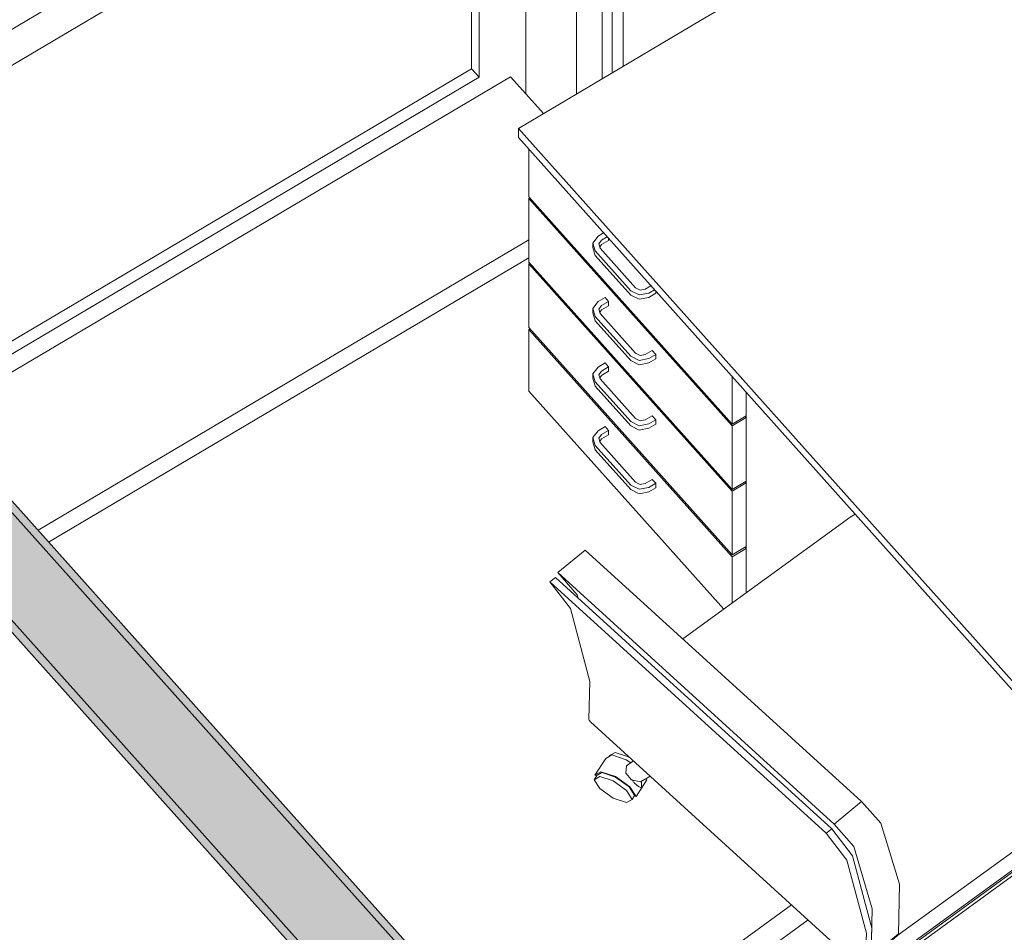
# Model space of a CAD drawing. Header units: millimetres. Extents: x -36631 to 27388, y -24993 to 6945.
# Tile 86 of 256: x -9561 to -8351, y -19300 to -18178. Entities that reach past the tile are written whole.
import ezdxf

# ---------------------------------------------------------------- set-up
doc = ezdxf.new("R2010")
doc.units = ezdxf.units.MM
doc.header["$MEASUREMENT"] = 0
for name, color, linetype in [('12_FAÇ_Façana', 7, 'Continuous'), ('Nuevo_09_EI_Mobiliari general', 7, 'Continuous'), ('Ventanas Archicad', 7, 'Continuous')]:
    doc.layers.add(name, color=color, linetype=linetype)
for name, color, linetype, lineweight, true_color in [('12_FAÇ_Façana_Pluma_Nº__102', 7, 'Continuous', 5, 0xcccccc), ('12_FAÇ_Façana_Pluma_Nº__174', 7, 'Continuous', 13, 0xe4ad2c), ('12_FAÇ_Façana_Pluma_Nº__176', 7, 'Continuous', 15, 0x93a0c6)]:
    doc.layers.add(name, color=color, linetype=linetype, lineweight=lineweight, true_color=true_color)
for name, color, linetype, lineweight in [('12_FAÇ_Façana_Pluma_Nº__2', 8, 'Continuous', 5), ('12_FAÇ_Façana_Pluma_Nº__47', 7, 'Continuous', 20), ('12_FAÇ_Façana_Pluma_Nº__7', 7, 'Continuous', 5), ('Nuevo_09_EI_Mobiliari general_Pluma_Nº__1', 7, 'Continuous', 5), ('Ventanas Archicad_Pluma_Nº__1', 7, 'Continuous', 5), ('Ventanas Archicad_Pluma_Nº__47', 7, 'Continuous', 20)]:
    doc.layers.add(name, color=color, linetype=linetype, lineweight=lineweight)
pattern_1 = [(45, (0, 0), (-21.213203, 21.213203), []), (135, (0, 0), (21.213203, 21.213203), [])]
pattern_2 = [(45, (0, 0), (-21.213203, 21.213203), [])]

# ---------------------------------------------------------------- blocks, each defined once
blk = doc.blocks.new('Elem Sección_106_1')
at = {"layer": '12_FAÇ_Façana_Pluma_Nº__102', "linetype": 'Continuous', "lineweight": 0, "true_color": 0xe5e5e5}
blk.add_hatch(color=254, dxfattribs=at).paths.add_polyline_path([(-9032.3, -17440.2), (-8988.6, -17489.1), (-8984.3, -17486.5), (-8953.1, -17521.5), (-8957.4, -17524), (-8938.7, -17545), (-8925.2, -17537), (-8971.6, -17485), (-8628.3, -17281.7), (-8581.9, -17333.7), (-8573.9, -17329), (-8667.5, -17224.2)])
at = {"layer": '12_FAÇ_Façana_Pluma_Nº__174', "linetype": 'Continuous', "lineweight": 13, "true_color": 0xe4ad2c}
h = blk.add_hatch(dxfattribs=at)
h.set_pattern_fill('SATE_Aislamiento_0001', color=42, style=0, pattern_type=2)
h.set_pattern_definition(pattern_1)
h.paths.add_polyline_path([(-8581.9, -17333.7), (-8519.5, -17403.5), (-8511.5, -17398.8), (-8573.9, -17329)])
h = blk.add_hatch(dxfattribs=at)
h.set_pattern_fill('SATE_Aislamiento_0001', color=42, style=0, pattern_type=2)
h.set_pattern_definition(pattern_1)
h.paths.add_polyline_path([(-8938.7, -17545), (-8876.2, -17614.8), (-8862.8, -17606.8), (-8925.2, -17537)])
at = {"layer": '12_FAÇ_Façana_Pluma_Nº__176', "linetype": 'Continuous', "lineweight": 0, "true_color": 0x495063}
for points in [[(-8488.3, -17438.4), (-8475.8, -17452.4), (-8467.8, -17447.7), (-8480.3, -17433.7)], [(-8845, -17649.7), (-8832.5, -17663.7), (-8819.1, -17655.7), (-8831.5, -17641.7)]]:
    blk.add_hatch(color=251, dxfattribs=at).paths.add_polyline_path(points)
at = {"layer": '12_FAÇ_Façana_Pluma_Nº__2', "linetype": 'Continuous', "lineweight": 5}
h = blk.add_hatch(dxfattribs=at)
h.set_pattern_fill('Ceramic_0001', color=8, style=0, pattern_type=2)
h.set_pattern_definition(pattern_2)
h.paths.add_polyline_path([(-8519.5, -17403.5), (-8488.3, -17438.4), (-8480.3, -17433.7), (-8511.5, -17398.8)])
h = blk.add_hatch(dxfattribs=at)
h.set_pattern_fill('Ceramic_0001', color=8, style=0, pattern_type=2)
h.set_pattern_definition(pattern_2)
h.paths.add_polyline_path([(-8876.2, -17614.8), (-8845, -17649.7), (-8831.5, -17641.7), (-8862.8, -17606.8)])
at = {"layer": '12_FAÇ_Façana_Pluma_Nº__47', "color": 7, "linetype": 'Continuous', "lineweight": 20}
for p, q in [((-9032.3, -17488.3), (-9032.3, -17440.2)), ((-8467.8, -17447.7), (-8467.8, -17461.3)), ((-8938.7, -18269.5), (-8938.7, -17545)), ((-8876.2, -18269.8), (-8876.2, -17614.8)), ((-8845, -18251.3), (-8845, -17649.7)), ((-8819.1, -18236), (-8819.1, -17655.7)), ((-8832.5, -17663.7), (-8832.5, -18243.9))]:
    blk.add_line(p, q, dxfattribs=at)
at = {"layer": '12_FAÇ_Façana_Pluma_Nº__7', "color": 7, "linetype": 'Continuous', "lineweight": 5}
for p, q in [((-8667.5, -17224.2), (-9032.3, -17440.2)), ((-8573.9, -17329), (-8581.9, -17333.7)), ((-8511.5, -17398.8), (-8519.5, -17403.5)), ((-8480.3, -17433.7), (-8488.3, -17438.4)), ((-9032.3, -17440.2), (-8988.6, -17489.1)), ((-8467.8, -17447.7), (-8475.8, -17452.4)), ((-8984.3, -17486.5), (-8988.6, -17489.1)), ((-8984.3, -17486.5), (-8953.1, -17521.5)), ((-8953.1, -17521.5), (-8957.4, -17524)), ((-8925.2, -17537), (-8938.7, -17545)), ((-8862.8, -17606.8), (-8876.2, -17614.8)), ((-8831.5, -17641.7), (-8845, -17649.7)), ((-8819.1, -17655.7), (-8832.5, -17663.7))]:
    blk.add_line(p, q, dxfattribs=at)
at = {"layer": '12_FAÇ_Façana_Pluma_Nº__7', "color": 7, "linetype": 'Continuous', "lineweight": 5, "flags": 128}
for points in [[(-8667.5, -17224.2), (-8623.9, -17273.1), (-8592.6, -17308), (-8573.9, -17329), (-8511.5, -17398.8), (-8480.3, -17433.7), (-8467.8, -17447.7)], [(-8957.4, -17524), (-8938.7, -17545), (-8876.2, -17614.8), (-8845, -17649.7), (-8832.5, -17663.7)]]:
    blk.add_lwpolyline(points, dxfattribs=at)
blk = doc.blocks.new('Elem Sección_108_1')
at = {"layer": '12_FAÇ_Façana_Pluma_Nº__47', "color": 7, "linetype": 'Continuous', "lineweight": 20}
blk.add_line((-9525, -18820.5), (-8935, -18471), dxfattribs=at)
blk = doc.blocks.new('Elem Sección_109_1')
at = {"layer": 'Ventanas Archicad_Pluma_Nº__1', "color": 7, "linetype": 'Continuous', "lineweight": 5}
for p, q in [((-8996, -17850), (-9858.1, -18360.6)), ((-9858.1, -18404.9), (-8996, -17894.4)), ((-9005.4, -18238.7), (-9005.4, -17899.9)), ((-8996, -17894.4), (-8996, -18249.2)), ((-9685.1, -18641.3), (-9005.4, -18238.7)), ((-8996, -18249.2), (-9005.4, -18238.7)), ((-8996, -18249.2), (-9675.8, -18651.8)), ((-9662.8, -18666.3), (-8957.4, -18248.5))]:
    blk.add_line(p, q, dxfattribs=at)
at = {"layer": 'Ventanas Archicad_Pluma_Nº__47', "color": 7, "linetype": 'Continuous', "lineweight": 20}
for p, q in [((-8957.4, -18248.5), (-8938.7, -18269.5)), ((-8938.7, -18269.5), (-8916.9, -18293.9)), ((-8935, -18448.9), (-9538, -18806))]:
    blk.add_line(p, q, dxfattribs=at)
blk = doc.blocks.new('Elem Sección_124_1')
at = {"layer": '12_FAÇ_Façana_Pluma_Nº__102', "linetype": 'Continuous', "lineweight": 0, "true_color": 0xe5e5e5}
blk.add_hatch(color=254, dxfattribs=at).paths.add_polyline_path([(-10076.1, -18218.5), (-10153.3, -18264.3), (-10047.2, -18383), (-8343.1, -20289.9), (-8336.9, -20296.9), (-8259.6, -20251.1), (-9970, -18337.3)])
at = {"layer": '12_FAÇ_Façana_Pluma_Nº__176', "linetype": 'Continuous', "lineweight": 0, "true_color": 0x495063}
for points in [[(-9961.4, -18332.2), (-9970, -18337.3), (-8259.6, -20251.1), (-8203.5, -20314), (-8194.9, -20308.9)], [(-10055.8, -18388.1), (-8351.7, -20295), (-8343.1, -20289.9), (-10047.2, -18383)]]:
    blk.add_hatch(color=251, dxfattribs=at).paths.add_polyline_path(points)
at = {"layer": '12_FAÇ_Façana_Pluma_Nº__7', "color": 7, "linetype": 'Continuous', "lineweight": 5}
for p, q in [((-9961.4, -18332.2), (-8194.9, -20308.9)), ((-10055.8, -18388.1), (-8351.7, -20295))]:
    blk.add_line(p, q, dxfattribs=at)
at = {"layer": '12_FAÇ_Façana_Pluma_Nº__7', "color": 7, "linetype": 'Continuous', "lineweight": 5, "flags": 128}
for points in [[(-10076.1, -18218.5), (-10013.7, -18288.4), (-9982.4, -18323.3), (-9970, -18337.3), (-8259.6, -20251.1), (-8203.5, -20314)], [(-10153.3, -18264.3), (-10090.9, -18334.1), (-10059.7, -18369.1), (-10047.2, -18383), (-8343.1, -20289.9), (-8336.9, -20296.9)]]:
    blk.add_lwpolyline(points, dxfattribs=at)
blk = doc.blocks.new('Elem Sección_152_1')
at = {"layer": 'Nuevo_09_EI_Mobiliari general_Pluma_Nº__1', "color": 7, "linetype": 'Continuous', "lineweight": 5}
for p, q in [((-8721.9, -18178.4), (-8378.7, -17975.1)), ((-8947.8, -18312.2), (-8721.9, -18178.4)), ((-7287.8, -20169.8), (-8947.8, -18312.2)), ((-8947.8, -18323.3), (-8947.8, -18312.2)), ((-7287.8, -20180.9), (-8947.8, -18323.3)), ((-8935, -18396.1), (-8935, -18337.7)), ((-8685.3, -18675.5), (-8935, -18396.1)), ((-8935, -18398.3), (-8933.7, -18397.5)), ((-8685.3, -18677.7), (-8935, -18398.3)), ((-8935, -18476.5), (-8935, -18398.3)), ((-8856.3, -18453.1), (-8849.9, -18444.6)), ((-8849.9, -18444.6), (-8843, -18440.6)), ((-8845.5, -18449.5), (-8848.9, -18454)), ((-8838.7, -18445.5), (-8845.5, -18449.5)), ((-8837, -18449.8), (-8845.5, -18454.8)), ((-8837, -18449.8), (-8837, -18447.4)), ((-8853.4, -18462.7), (-8856.3, -18453.1)), ((-8856.3, -18458.4), (-8856.3, -18453.1)), ((-8853.4, -18468.1), (-8856.3, -18458.4)), ((-8848.9, -18454), (-8847.4, -18459.2)), ((-8845.5, -18454.8), (-8847.8, -18457.9)), ((-8847.4, -18459.2), (-8803.7, -18508.1)), ((-8809.7, -18511.6), (-8853.4, -18462.7)), ((-8809.7, -18517), (-8853.4, -18468.1)), ((-8685.3, -18755.8), (-8935, -18476.5)), ((-8935, -18478.7), (-8933.7, -18477.9)), ((-8685.3, -18758.1), (-8935, -18478.7)), ((-8935, -18556.8), (-8935, -18478.7)), ((-8803.7, -18508.1), (-8798.2, -18510.8)), ((-8798.2, -18510.8), (-8791.9, -18509.6)), ((-8791.9, -18509.6), (-8785, -18505.5)), ((-8780.6, -18510.4), (-8787.5, -18514.5)), ((-8849.9, -18525), (-8841.3, -18519.9)), ((-8841.3, -18519.9), (-8837, -18524.8)), ((-8799.3, -18516.8), (-8809.7, -18511.6)), ((-8799.3, -18522.1), (-8809.7, -18517)), ((-8787.5, -18514.5), (-8799.3, -18516.8)), ((-8787.5, -18519.8), (-8799.3, -18522.1)), ((-8778.9, -18514.7), (-8787.5, -18519.8)), ((-8778.9, -18514.7), (-8778.9, -18512.3)), ((-8856.3, -18533.5), (-8849.9, -18525)), ((-8853.4, -18543.1), (-8856.3, -18533.5)), ((-8856.3, -18538.8), (-8856.3, -18533.5)), ((-8845.5, -18529.9), (-8848.9, -18534.4)), ((-8848.9, -18534.4), (-8847.4, -18539.6)), ((-8837, -18524.8), (-8845.5, -18529.9)), ((-8837, -18530.1), (-8845.5, -18535.2)), ((-8837, -18530.1), (-8837, -18524.8)), ((-8853.4, -18548.4), (-8856.3, -18538.8)), ((-8809.7, -18592), (-8853.4, -18543.1)), ((-8845.5, -18535.2), (-8847.8, -18538.2)), ((-8847.4, -18539.6), (-8803.7, -18588.5)), ((-8685.3, -18836.2), (-8935, -18556.8)), ((-8935, -18559.1), (-8933.7, -18558.3)), ((-8809.7, -18597.3), (-8853.4, -18548.4)), ((-8685.3, -18838.5), (-8935, -18559.1)), ((-8935, -18635), (-8935, -18559.1)), ((-8799.3, -18597.2), (-8809.7, -18592)), ((-8803.7, -18588.5), (-8798.2, -18591.2)), ((-8787.5, -18594.9), (-8799.3, -18597.2)), ((-8798.2, -18591.2), (-8791.9, -18590)), ((-8791.9, -18590), (-8783.3, -18584.9)), ((-8778.9, -18589.8), (-8787.5, -18594.9)), ((-8778.9, -18595.1), (-8787.5, -18600.2)), ((-8783.3, -18584.9), (-8778.9, -18589.8)), ((-8778.9, -18595.1), (-8778.9, -18589.8)), ((-8856.3, -18613.9), (-8849.9, -18605.4)), ((-8849.9, -18605.4), (-8841.3, -18600.3)), ((-8837, -18605.2), (-8845.5, -18610.3)), ((-8841.3, -18600.3), (-8837, -18605.2)), ((-8837, -18610.5), (-8837, -18605.2)), ((-8799.3, -18602.5), (-8809.7, -18597.3)), ((-8787.5, -18600.2), (-8799.3, -18602.5)), ((-8853.4, -18623.5), (-8856.3, -18613.9)), ((-8856.3, -18619.2), (-8856.3, -18613.9)), ((-8853.4, -18628.8), (-8856.3, -18619.2)), ((-8845.5, -18610.3), (-8848.9, -18614.8)), ((-8848.9, -18614.8), (-8847.4, -18620)), ((-8845.5, -18615.6), (-8847.8, -18618.6)), ((-8837, -18610.5), (-8845.5, -18615.6)), ((-8685.3, -18675.5), (-8685.3, -18617.1)), ((-8809.7, -18672.4), (-8853.4, -18623.5)), ((-8809.7, -18677.7), (-8853.4, -18628.8)), ((-8847.4, -18620), (-8803.7, -18668.8)), ((-8695.4, -18903), (-8935, -18635)), ((-8668.1, -18665.3), (-8668.1, -18636.3)), ((-8791.9, -18670.4), (-8783.3, -18665.3)), ((-8783.3, -18665.3), (-8778.9, -18670.2)), ((-8668.1, -18665.3), (-8685.3, -18675.5)), ((-8668.1, -18667.5), (-8685.3, -18677.7)), ((-8669.4, -18666.1), (-8668.1, -18667.5)), ((-8668.1, -18667.5), (-8668.1, -18665.3)), ((-8668.1, -18745.7), (-8668.1, -18667.5)), ((-8849.9, -18683.6), (-8841.3, -18678.5)), ((-8841.3, -18678.5), (-8837, -18683.4)), ((-8799.3, -18677.6), (-8809.7, -18672.4)), ((-8799.3, -18682.9), (-8809.7, -18677.7)), ((-8803.7, -18668.8), (-8798.2, -18671.6)), ((-8787.5, -18675.3), (-8799.3, -18677.6)), ((-8798.2, -18671.6), (-8791.9, -18670.4)), ((-8778.9, -18670.2), (-8787.5, -18675.3)), ((-8778.9, -18675.5), (-8787.5, -18680.6)), ((-8778.9, -18675.5), (-8778.9, -18670.2)), ((-8685.3, -18755.8), (-8685.3, -18677.7)), ((-8856.3, -18692), (-8849.9, -18683.6)), ((-8845.5, -18688.5), (-8848.9, -18693)), ((-8837, -18683.4), (-8845.5, -18688.5)), ((-8837, -18688.7), (-8845.5, -18693.8)), ((-8837, -18688.7), (-8837, -18683.4)), ((-8787.5, -18680.6), (-8799.3, -18682.9)), ((-8853.4, -18701.7), (-8856.3, -18692)), ((-8856.3, -18697.4), (-8856.3, -18692)), ((-8853.4, -18707), (-8856.3, -18697.4)), ((-8809.7, -18750.6), (-8853.4, -18701.7)), ((-8848.9, -18693), (-8847.4, -18698.1)), ((-8845.5, -18693.8), (-8847.8, -18696.8)), ((-8847.4, -18698.1), (-8803.7, -18747)), ((-8809.7, -18755.9), (-8853.4, -18707)), ((-8799.3, -18755.7), (-8809.7, -18750.6)), ((-8803.7, -18747), (-8798.2, -18749.8)), ((-8798.2, -18749.8), (-8791.9, -18748.5)), ((-8791.9, -18748.5), (-8783.3, -18743.5)), ((-8778.9, -18748.3), (-8787.5, -18753.4)), ((-8783.3, -18743.5), (-8778.9, -18748.3)), ((-8778.9, -18753.7), (-8778.9, -18748.3)), ((-8668.1, -18745.7), (-8685.3, -18755.8)), ((-8668.1, -18747.9), (-8685.3, -18758.1)), ((-8669.4, -18746.4), (-8668.1, -18747.9)), ((-8668.1, -18883.2), (-8668.1, -18745.7)), ((-8799.3, -18761.1), (-8809.7, -18755.9)), ((-8787.5, -18753.4), (-8799.3, -18755.7)), ((-8787.5, -18758.7), (-8799.3, -18761.1)), ((-8778.9, -18753.7), (-8787.5, -18758.7)), ((-8685.3, -18836.2), (-8685.3, -18758.1)), ((-8668.1, -18826.1), (-8685.3, -18836.2)), ((-8668.1, -18828.3), (-8685.3, -18838.5)), ((-8669.4, -18826.8), (-8668.1, -18828.3)), ((-8685.3, -18895.6), (-8685.3, -18838.5))]:
    blk.add_line(p, q, dxfattribs=at)
blk = doc.blocks.new('Elem Sección_153_1')
at = {"layer": 'Nuevo_09_EI_Mobiliari general_Pluma_Nº__1', "color": 7, "linetype": 'Continuous', "lineweight": 5}
for p, q in [((-8540.1, -18790), (-8534.1, -18786.3)), ((-8745.7, -18939.6), (-8544.9, -18793.5)), ((-8544.9, -18793.5), (-8540.1, -18790)), ((-8899.3, -18857.9), (-8865.8, -18830.3)), ((-8526.2, -19139.6), (-8865.8, -18830.3)), ((-8875.5, -18885.3), (-8899.3, -18857.9)), ((-8559.7, -19167.2), (-8899.3, -18857.9)), ((-8909, -18869.3), (-8902.2, -18863.9)), ((-8883.7, -18902.3), (-8909, -18869.3)), ((-8569.4, -19178.5), (-8909, -18869.3)), ((-8562.5, -19173.2), (-8902.2, -18863.9)), ((-8874.3, -18889.3), (-8875.5, -18885.3)), ((-8859.8, -18991.9), (-8883.7, -18902.3)), ((-8861.4, -19038), (-8859.8, -18991.9)), ((-8860.9, -19039.6), (-8861.4, -19038)), ((-8859.3, -19041.3), (-8860.9, -19039.6)), ((-8519.6, -19350.6), (-8859.3, -19041.3)), ((-8828.9, -19079), (-8835.7, -19083)), ((-8812.4, -19084.4), (-8828.9, -19079)), ((-8840.5, -19086.4), (-8853.8, -19107.1)), ((-8833.1, -19082.1), (-8840.5, -19086.4)), ((-8835.7, -19083), (-8836.4, -19084)), ((-8815.2, -19088), (-8833.1, -19082.1)), ((-8809.8, -19091.8), (-8815.2, -19088)), ((-8815.1, -19095.5), (-8806.4, -19089.5)), ((-8810.2, -19086), (-8812.4, -19084.4)), ((-8846.4, -19102.8), (-8853.8, -19107.1)), ((-8828.5, -19108.7), (-8846.4, -19102.8)), ((-8815.1, -19095.5), (-8815.7, -19104.5)), ((-8851.3, -19107.3), (-8854.7, -19112.6)), ((-8847.9, -19108.6), (-8854.7, -19112.6)), ((-8854.7, -19112.6), (-8847.9, -19123.6)), ((-8853.8, -19107.1), (-8852.4, -19107.9)), ((-8852.4, -19107.9), (-8845.4, -19103.8)), ((-8831.4, -19114), (-8847.9, -19108.6)), ((-8845.4, -19103.8), (-8828.5, -19109.4)), ((-8814.9, -19125.7), (-8831.4, -19114)), ((-8810.7, -19121.4), (-8828.5, -19108.7)), ((-8828.5, -19109.4), (-8811.7, -19121.3)), ((-8815.7, -19104.5), (-8808.6, -19112.7)), ((-8808.6, -19112.7), (-8797.9, -19115.3)), ((-8807.9, -19112.9), (-8806.9, -19114.5)), ((-8806.4, -19115.2), (-8805.3, -19117)), ((-8789.9, -19112.6), (-8803.2, -19133.4)), ((-8797.9, -19115.3), (-8789.8, -19110.7)), ((-8796.6, -19123), (-8796.3, -19114.8)), ((-8796.3, -19114.8), (-8796.3, -19114.4)), ((-8789.9, -19112.6), (-8790.8, -19111.3)), ((-8789.8, -19110.7), (-8785.9, -19108.1)), ((-8847.9, -19123.6), (-8831.4, -19135.3)), ((-8808, -19136.8), (-8814.9, -19125.7)), ((-8811.7, -19121.3), (-8804.7, -19132.6)), ((-8803.2, -19133.4), (-8810.7, -19121.4)), ((-8805.3, -19117), (-8800.3, -19121.1)), ((-8800.3, -19121.1), (-8796.6, -19123)), ((-8479.7, -19302.5), (-8233.1, -19123.1)), ((-8831.4, -19135.3), (-8814.9, -19140.8)), ((-8814.9, -19140.8), (-8808, -19136.8)), ((-8805, -19132.1), (-8808, -19136.8)), ((-8804.7, -19132.6), (-8803.2, -19133.4)), ((-8559.7, -19167.2), (-8526.2, -19139.6)), ((-8526.2, -19139.6), (-8502.5, -19166.2)), ((-8494.7, -19338.2), (-8219.7, -19138.1)), ((-8221.1, -19136.5), (-8494.6, -19335.5)), ((-8217.3, -19140.8), (-8494.7, -19342.7)), ((-8569.4, -19178.5), (-8562.5, -19173.2)), ((-8562.5, -19173.2), (-8537.2, -19206.1)), ((-8535.8, -19194.6), (-8559.7, -19167.2)), ((-8502.5, -19166.2), (-8479.4, -19241.2)), ((-8544, -19211.6), (-8569.4, -19178.5)), ((-8512.9, -19271.5), (-8535.8, -19194.6)), ((-8283.4, -19197.2), (-8295.2, -19197.5)), ((-8280.9, -19203.7), (-8283.4, -19197.2)), ((-8226.4, -19205.6), (-8283.4, -19197.2)), ((-8520.2, -19301.1), (-8544, -19211.6)), ((-8537.2, -19206.1), (-8513.5, -19295)), ((-8280, -19213.7), (-8280.9, -19203.7)), ((-8221.5, -19212.5), (-8226.4, -19205.6)), ((-8200.9, -19233.1), (-8226.4, -19205.6)), ((-8283.9, -19221.9), (-8330.4, -19223.1)), ((-8238.3, -19228.6), (-8283.9, -19221.9)), ((-8229.9, -19228.8), (-8223, -19222.1)), ((-8223, -19222.1), (-8221.5, -19212.5)), ((-8238.3, -19228.6), (-8229.9, -19228.8)), ((-8217.1, -19251.5), (-8238.3, -19228.6)), ((-8201.8, -19232.1), (-8191.4, -19230.1)), ((-8195.1, -19240.9), (-8200.9, -19233.1)), ((-8198.6, -19236.2), (-8190.3, -19234.6)), ((-8191.4, -19230.1), (-8173.3, -19232.8)), ((-8190.3, -19234.6), (-8170.7, -19237.5)), ((-8173.3, -19232.8), (-8165.8, -19240.1)), ((-8479.4, -19241.2), (-8480.8, -19302.1)), ((-8197.5, -19249.5), (-8195.1, -19240.9)), ((-8170.7, -19237.5), (-8162.6, -19245.4)), ((-8165.3, -19242.8), (-8165.8, -19240.1)), ((-8157.3, -19270.5), (-8162.6, -19245.4)), ((-8217.1, -19251.5), (-8206.6, -19253.9)), ((-8212.8, -19271.9), (-8217, -19251.5)), ((-8215.4, -19259.3), (-8215.4, -19251.9)), ((-8215.4, -19259.3), (-8212.7, -19258.9)), ((-8212.7, -19258.9), (-8207.9, -19257.2)), ((-8207.9, -19257.2), (-8206.4, -19256)), ((-8206.6, -19253.9), (-8197.5, -19249.5)), ((-8205.9, -19255.5), (-8203.7, -19253.7)), ((-8204.7, -19263.5), (-8185.1, -19259.6)), ((-8203.7, -19253.7), (-8203.4, -19252.4)), ((-8185.1, -19260.3), (-8203.5, -19263.9)), ((-8185.1, -19259.6), (-8165.5, -19262.5)), ((-8166.6, -19263), (-8185.1, -19260.3)), ((-8695.8, -19327.3), (-8612.1, -19266.4)), ((-8514.5, -19329.9), (-8512.9, -19271.5)), ((-8212.8, -19271.9), (-8204.7, -19263.5)), ((-8211.2, -19271.8), (-8212.8, -19271.9)), ((-8203.5, -19263.9), (-8211.2, -19271.8)), ((-8209.5, -19277.2), (-8210.7, -19271.4)), ((-8209.5, -19277.2), (-8202, -19269.5)), ((-8202, -19269.5), (-8183.9, -19265.9)), ((-8183.9, -19265.9), (-8165.8, -19268.6)), ((-8158.9, -19270.5), (-8166.6, -19263)), ((-8165.8, -19268.6), (-8158.3, -19275.9)), ((-8165.5, -19262.5), (-8157.3, -19270.5)), ((-8158.3, -19275.9), (-8159.6, -19269.9)), ((-8157.3, -19270.5), (-8158.9, -19270.5)), ((-8202, -19284.5), (-8209.5, -19277.2)), ((-8183.9, -19287.2), (-8202, -19284.5)), ((-8165.8, -19283.6), (-8183.9, -19287.2)), ((-8158.3, -19275.9), (-8165.8, -19283.6)), ((-8675.5, -19345.7), (-8591.9, -19284.8)), ((-8513.4, -19295.5), (-8514.1, -19316.4)), ((-8513.5, -19295), (-8513.4, -19295.5)), ((-8521.8, -19347.3), (-8520.2, -19301.1)), ((-8514.7, -19331.4), (-8479.7, -19302.5)), ((-8480.8, -19302.1), (-8514.5, -19329.9)), ((-8394.7, -19397.9), (-8448.3, -19308.9)), ((-8514.1, -19316.4), (-8514.6, -19331.3)), ((-8732, -19362.4), (-8695.8, -19327.3)), ((-8694.2, -19326.9), (-8687.6, -19332.1)), ((-8687.6, -19332.1), (-8679.9, -19339.9)), ((-8515.2, -19332.1), (-8515.1, -19331.6)), ((-8514.9, -19335.2), (-8515.2, -19332.1)), ((-8515.1, -19331.6), (-8514.7, -19331.4)), ((-8514.6, -19331.3), (-8514.8, -19335.4)), ((-8419.6, -19405.7), (-8468.8, -19323.9)), ((-8514.8, -19335.4), (-8515, -19341.7)), ((-8515, -19341.7), (-8514.6, -19342.9)), ((-8513.7, -19337.5), (-8514.9, -19335.2)), ((-8513.7, -19337.5), (-8514.8, -19336.5)), ((-8514.6, -19342.9), (-8513.4, -19344.2)), ((-8511.7, -19339), (-8513.7, -19337.5)), ((-8513.4, -19344.2), (-8511.6, -19344.9)), ((-8509, -19339.7), (-8511.7, -19339)), ((-8511.6, -19344.9), (-8509.3, -19345)), ((-8509.3, -19345), (-8506.5, -19344.5)), ((-8505.5, -19339.6), (-8509, -19339.7)), ((-8506.5, -19344.5), (-8503.4, -19343.4)), ((-8501.5, -19338.6), (-8505.5, -19339.6)), ((-8503.4, -19343.4), (-8500, -19341.7)), ((-8497.1, -19344.4), (-8501.8, -19347.3)), ((-8497, -19336.8), (-8501.5, -19338.6)), ((-8500, -19341.7), (-8496.5, -19339.5)), ((-8494.7, -19342.7), (-8497.1, -19344.4)), ((-8494.6, -19335.5), (-8497, -19336.8)), ((-8496.5, -19339.5), (-8494.7, -19338.2)), ((-8711.7, -19380.8), (-8675.5, -19345.7)), ((-8521.2, -19348.9), (-8521.8, -19347.3)), ((-8519.6, -19350.6), (-8521.2, -19348.9)), ((-8517.2, -19351.5), (-8519.6, -19350.6)), ((-8514.1, -19351.7), (-8517.2, -19351.5)), ((-8510.5, -19351), (-8514.1, -19351.7)), ((-8506.3, -19349.5), (-8510.5, -19351)), ((-8501.8, -19347.3), (-8506.3, -19349.5)), ((-8752.4, -19407.1), (-8734.4, -19366)), ((-8732, -19362.4), (-8734.4, -19366)), ((-8734.4, -19366), (-8729.5, -19372.8)), ((-8729.5, -19372.8), (-8720.1, -19379)), ((-8724.3, -19411.6), (-8710.2, -19379.3)), ((-8720.1, -19379), (-8711.7, -19380.8)), ((-8395.2, -19455.1), (-8419.6, -19405.7)), ((-8415, -19402), (-8405.8, -19398.2)), ((-8405.8, -19398.2), (-8397.4, -19396.5)), ((-8370.3, -19447.3), (-8394.7, -19397.9)), ((-8769, -19412.4), (-8781.7, -19424.8)), ((-8764.3, -19415.8), (-8778.1, -19429.2)), ((-8756.2, -19406.2), (-8769, -19412.4)), ((-8751.2, -19409.4), (-8764.3, -19415.8)), ((-8751.4, -19409.5), (-8756.2, -19406.2)), ((-8752.4, -19407.1), (-8748.1, -19415.4)), ((-8748.1, -19415.4), (-8738.1, -19420.2)), ((-8744.4, -19417.2), (-8742.9, -19419.8)), ((-8728.2, -19418.6), (-8724.3, -19411.6)), ((-8781.7, -19424.8), (-8787, -19436.2)), ((-8778.1, -19429.2), (-8783.9, -19441.5)), ((-8742.9, -19419.8), (-8738.2, -19422.4)), ((-8728.7, -19428.9), (-8742.5, -19435.6)), ((-8742.5, -19436.3), (-8729.5, -19430)), ((-8738.2, -19422.4), (-8735.9, -19422.8)), ((-8738.1, -19420.2), (-8728.2, -19418.6)), ((-8735.2, -19422.9), (-8733.7, -19423.1)), ((-8733.7, -19423.1), (-8731.8, -19422.8)), ((-8733.6, -19423.1), (-8722.9, -19432.9)), ((-8731.8, -19422.8), (-8731.8, -19419.2)), ((-8729.5, -19430), (-8724.1, -19433.7)), ((-8722.9, -19432.9), (-8728.7, -19428.9)), ((-8787, -19436.2), (-8783.1, -19439.8)), ((-8783.9, -19441.5), (-8762.1, -19461.4)), ((-8742.5, -19435.6), (-8756.3, -19449)), ((-8755.5, -19448.9), (-8742.5, -19436.3)), ((-8737.8, -19440.7), (-8750.6, -19453.1)), ((-8725.1, -19434.6), (-8737.8, -19440.7)), ((-8726.9, -19431.7), (-8719.8, -19438.2)), ((-8719.8, -19438.2), (-8725.1, -19434.6)), ((-8725.1, -19449.6), (-8719.8, -19438.2)), ((-8724.1, -19433.7), (-8722.9, -19432.9)), ((-8756.3, -19449), (-8762.1, -19461.4)), ((-8760.9, -19460.5), (-8755.5, -19448.9)), ((-8750.6, -19453.1), (-8755.9, -19464.5)), ((-8737.8, -19462), (-8725.1, -19449.6)), ((-8377.6, -19455.4), (-8370.3, -19451.4)), ((-8370.3, -19451.4), (-8370.3, -19447.3)), ((-8359.2, -19491.5), (-8370.3, -19447.3)), ((-8762.1, -19461.4), (-8760.9, -19460.5)), ((-8760.7, -19460.1), (-8755.9, -19464.5)), ((-8755.9, -19464.5), (-8750.6, -19468.2)), ((-8750.6, -19468.2), (-8737.8, -19462)), ((-8395.2, -19455.1), (-8387.9, -19456.9)), ((-8384, -19499.3), (-8395.2, -19455.1)), ((-8387.9, -19456.9), (-8377.6, -19455.4)), ((-8384, -19499.3), (-8375.7, -19505.2)), ((-8365, -19505.3), (-8358.1, -19499.6)), ((-8361.8, -19502.7), (-8357.4, -19501.3)), ((-8358.1, -19499.6), (-8359.2, -19491.5)), ((-8357.4, -19501.3), (-8348, -19513.4)), ((-8356.1, -19502.9), (-8350.9, -19501.3)), ((-8350.9, -19501.3), (-8342.3, -19512.5)), ((-8392.7, -19514.9), (-8389.2, -19513.3)), ((-8389.2, -19513.3), (-8383.3, -19511.5)), ((-8389.2, -19513.3), (-8380.6, -19524.5)), ((-8388, -19511.4), (-8384.2, -19509.7)), ((-8387.3, -19512.7), (-8388, -19511.4)), ((-8383.6, -19511.1), (-8387.3, -19512.7)), ((-8387.3, -19512.7), (-8383.3, -19511.5)), ((-8384.2, -19509.7), (-8375.9, -19507.1)), ((-8384.2, -19509.7), (-8374.8, -19521.8)), ((-8374.8, -19522.5), (-8383.6, -19511.1)), ((-8377.8, -19505.8), (-8377.8, -19503.7)), ((-8377.8, -19505.8), (-8377.3, -19506.7)), ((-8377.3, -19506.7), (-8376, -19507.1)), ((-8375.7, -19505.2), (-8365, -19505.3)), ((-8375.5, -19507.3), (-8373.5, -19508)), ((-8373.5, -19508), (-8368.5, -19507.6)), ((-8368.5, -19507.6), (-8365.4, -19505.4)), ((-8365.4, -19505.4), (-8365.4, -19505.3)), ((-8348, -19513.4), (-8338.7, -19532.3)), ((-8342.3, -19512.5), (-8333.7, -19529.9)), ((-8389.2, -19528.4), (-8392.7, -19514.9)), ((-8380.6, -19524.5), (-8371.9, -19542)), ((-8374.8, -19521.8), (-8365.5, -19540.7)), ((-8366, -19540.3), (-8374.8, -19522.5)), ((-8380.6, -19545.8), (-8389.2, -19528.4)), ((-8338.7, -19532.3), (-8334.8, -19546.8)), ((-8333.7, -19529.9), (-8330.1, -19543.3)), ((-8371.9, -19557), (-8380.6, -19545.8)), ((-8371.9, -19542), (-8368.4, -19555.4)), ((-8362.4, -19554), (-8366, -19540.3)), ((-8365.5, -19540.7), (-8361.6, -19555.3)), ((-8361.6, -19555.3), (-8334.8, -19546.8)), ((-8335.2, -19545.4), (-8333.7, -19544.9)), ((-8330.1, -19543.3), (-8333.7, -19544.9)), ((-8371.9, -19557), (-8362.4, -19554)), ((-8368.4, -19555.4), (-8371.9, -19557)), ((-8361.6, -19555.3), (-8362.4, -19554))]:
    blk.add_line(p, q, dxfattribs=at)

msp = doc.modelspace()

# ---------------------------------------------------------------- block references
at = {"layer": '12_FAÇ_Façana', "lineweight": 0}
for name in ['Elem Sección_106_1', 'Elem Sección_108_1']:
    msp.add_blockref(name, (0, 0), dxfattribs=at)
at = {"layer": 'Nuevo_09_EI_Mobiliari general', "lineweight": 0}
msp.add_blockref('Elem Sección_153_1', (0, 0), dxfattribs=at)

# ---------------------------------------------------------------- next in the draw order: block references
at = {"layer": 'Ventanas Archicad', "lineweight": 0}
msp.add_blockref('Elem Sección_109_1', (0, 0), dxfattribs=at)

# ---------------------------------------------------------------- next in the draw order: block references
at = {"layer": '12_FAÇ_Façana', "lineweight": 0}
msp.add_blockref('Elem Sección_124_1', (0, 0), dxfattribs=at)
at = {"layer": 'Nuevo_09_EI_Mobiliari general', "lineweight": 0}
msp.add_blockref('Elem Sección_152_1', (0, 0), dxfattribs=at)

doc.saveas('drawing.dxf')
